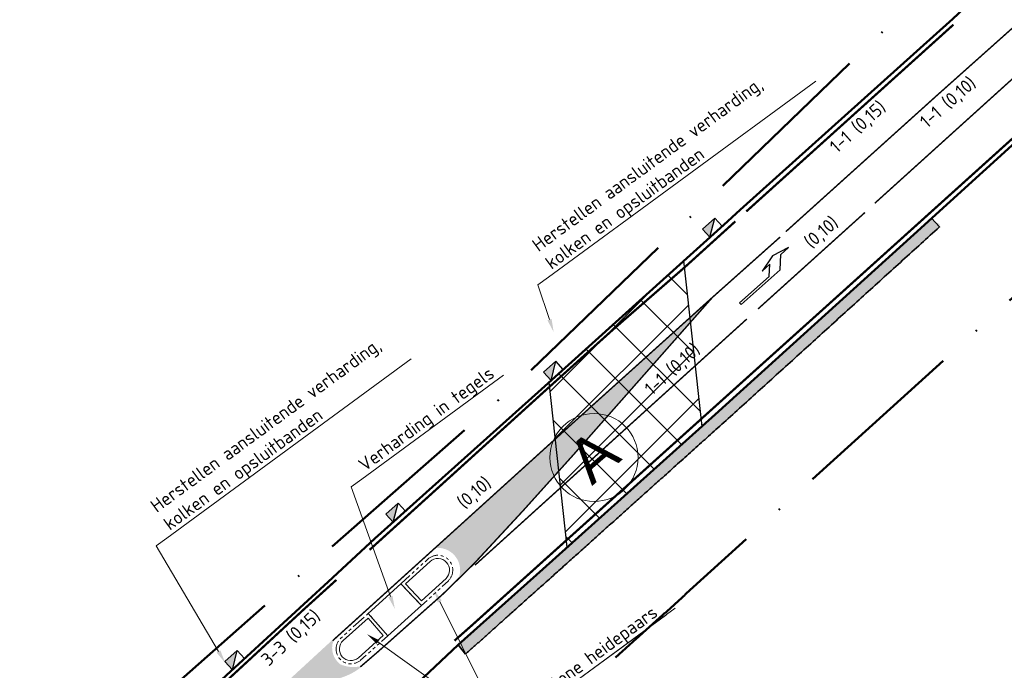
# Model space of a CAD drawing. Header units: metres. Extents: x 125342 to 129425, y 451189 to 457051.
# Tile 15 of 68: x 125604 to 125671, y 451395 to 451440. Entities that reach past the tile are written whole.
import ezdxf
from ezdxf import colors
from ezdxf.entities.mleader import LeaderData, LeaderLine
from ezdxf.math import Vec2, Vec3

# ---------------------------------------------------------------- set-up
doc = ezdxf.new("R2010")
doc.units = ezdxf.units.M
for name, pattern in [('VH-RWSBAND', [24, 10, -2, 2, -2, 2, -2, 2, -2]), ('VW-1-1_STREEP', [2, 1, -1]), ('VW-3-3_STREEP', [6, 3, -3]), ('XX-PROJECTGRENS', [18, 12, -3, 0, -3])]:
    doc.linetypes.add(name, pattern=pattern)
for name, color, linetype, lineweight in [('B-WE-KOLK-HERGEBRUIK', 1, 'Continuous', 25), ('B-WE-VW-MARKERING_DWARS_DRIEHOEK-V', 7, 'Continuous', 18), ('B-WE-VW-MARKERING_LANGS_STREEP_11_010-G', 7, 'VW-1-1_STREEP', 13), ('B-WE-VW-MARKERING_LANGS_STREEP_11_015-G', 7, 'VW-1-1_STREEP', 13), ('B-WE-VW-MARKERING_LANGS_STREEP_33_015-G', 7, 'VW-3-3_STREEP', 13), ('B-WE-VW-MARKERING_LANGS_STREEP_DOORGETROKKEN_010-G', 7, 'Continuous', 13), ('B-WE-VW-MARKERING_PIJL-S', 7, 'Continuous', 25), ('B-XX-OG-WEG-GV', 7, 'Continuous', 18), ('N-WE-KG-GRENS_PROJECT_NIEUW-G', 7, 'XX-PROJECTGRENS', 50), ('N-WE-VH-KANTOPSLUITING_ACHTERKANTBAND-G', 5, 'Continuous', 35), ('N-WE-VH-KANTOPSLUITING_TROTTOIRBAND_RWS-G', 210, 'VH-RWSBAND', 35), ('N-WE-VH-KANTVERHARDING-G', 210, 'Continuous', 50), ('N-WE-VH-VERHARDING_GRASBETONSTEEN-A-1000-80CM', 72, 'Continuous', 18), ('N-WE-VH-VERHARDING_GRASBETONSTEEN-G', 70, 'Continuous', 35), ('N-WE-VH-VERHARDING_TEGEL-O', 252, 'Continuous', 18), ('N-WE-VW-MARKERING-T18', 7, 'Continuous', 18), ('X-XX-AL-T18', 7, 'Continuous', 18), ('X-XX-AL-VERWIJZING-S', 7, 'Continuous', 25)]:
    doc.layers.add(name, color=color, linetype=linetype, lineweight=lineweight)
doc.styles.add('NLCS-ISO-M500-T18', font='NLCS-ISO.ttf', dxfattribs={"height": 0.9})
doc.styles.get("Standard").update_dxf_attribs({"font": 'arial.ttf'})

# ---------------------------------------------------------------- blocks, each defined once
blk = doc.blocks.new('B-SVW-MARKERING_PIJL_LA_5.0')
for p, q in [((3.800000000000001, 0.9749999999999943), (2.6, 0.6749999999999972)), ((2.6, 0.6749999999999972), (3.295908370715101, 0.6749999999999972)), ((2.695908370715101, 0.07499999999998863), (3.295908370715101, 0.6749999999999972)), ((3.549999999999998, -0.07500000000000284), (4.3, 0.6749999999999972)), ((5, 0.6749999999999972), (3.8, 0.9749999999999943)), ((4.3, 0.6749999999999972), (5, 0.6749999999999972)), ((0, 0.07499999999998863), (2.695908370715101, 0.07499999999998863)), ((0, -0.07500000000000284), (0, 0.07499999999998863)), ((0, -0.07500000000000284), (3.549999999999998, -0.07500000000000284))]:
    blk.add_line(p, q)
blk = doc.blocks.new('symbool met letter')
at = {"layer": 'N-WE-VH-VERHARDING_TEGEL-O'}
blk.add_circle((-0.002874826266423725, -0.006289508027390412), 3, dxfattribs=at)
blk.add_attdef('LETTER', (-1.389117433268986, -1.384762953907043), '', height=3)
blk = doc.blocks.new('N-SRI-KOLK_TROTTOIR-SO')
blk.add_hatch(color=256).paths.add_polyline_path([(1.125000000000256, 1.499999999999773), (-1.124999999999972, 1.499999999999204), (-1.124999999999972, 5.684341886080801e-13)])
blk.add_line((-1.124999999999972, 0), (1.124999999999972, 1.499999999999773))
at = {"flags": 128}
blk.add_lwpolyline([(-1.124999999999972, 0), (1.124999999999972, 0), (1.124999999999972, 1.499999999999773), (-1.124999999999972, 1.499999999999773)], close=True, dxfattribs=at)

msp = doc.modelspace()

# ---------------------------------------------------------------- hatches: boundary and pattern name
at = {"layer": 'B-WE-VW-MARKERING_DWARS_DRIEHOEK-V'}
msp.add_hatch(color=256, dxfattribs=at).paths.add_polyline_path([(125633.3526828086, 451401.5198194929, 0.09692638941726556), (125633.4807949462, 451402.0876817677, 0.193826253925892), (125633.0930233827, 451403.1441740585, 0.2000967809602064), (125632.0434964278, 451403.6433995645, 0.04571702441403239), (125631.7686534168, 451403.6327421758), (125632.6, 451404.386), (125641.004, 451412.014), (125650.658, 451420.717), (125641.094, 451409.88), (125637.773, 451406.187), (125634.422, 451402.5660000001)])
h = msp.add_hatch(color=256, dxfattribs=at)
edge = h.paths.add_edge_path()
edge.add_line((125624.779, 451397.3650000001), (125621.251, 451394.116))
edge.add_arc((125620.5217285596, 451411.185925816), 17.08549689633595, 272.4463364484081, 285.1084143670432)
edge.add_arc((125624.0293289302, 451399.0132789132), 4.424521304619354, 282.3412702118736, 307.4699163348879)
edge.add_line((125626.7209634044, 451395.501656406), (125626.6798099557, 451395.579193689))
edge.add_arc((125626.2140392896, 451397.7175021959), 2.188448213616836, 246.1455838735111, 282.2883358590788, ccw=False)
edge.add_arc((125626.1619423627, 451396.8308640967), 1.391659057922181, 160.5489147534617, 233.23568783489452, ccw=False)
edge.add_line((125624.8497106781, 451397.2942893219), (125624.779, 451397.3650000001))
at = {"layer": 'N-WE-VH-VERHARDING_GRASBETONSTEEN-A-1000-80CM'}
h = msp.add_hatch(dxfattribs=at)
h.set_pattern_fill('AVH-GRASBETONSTEEN_01-SO', color=256, scale=0.5, angle=40, pattern_type=2)
h.set_pattern_definition([(130, (0, 0), (-0.766044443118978, -0.6427876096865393), []), (130, (0.1915111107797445, 0.1606969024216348), (-0.766044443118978, -0.6427876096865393), []), (40, (0, 0), (-0.6427876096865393, 0.766044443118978), [-0.2499999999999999, 0.2499999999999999]), (40, (-0.1606969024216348, 0.1915111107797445), (-0.6427876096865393, 0.766044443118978), [-0.2499999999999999, 0.2499999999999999]), (40, (-0.3213938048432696, 0.383022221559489), (-0.6427876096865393, 0.766044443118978), [0.2499999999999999, -0.2499999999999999]), (40, (-0.4820907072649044, 0.5745333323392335), (-0.6427876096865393, 0.766044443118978), [0.2499999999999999, -0.2499999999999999]), (130, (0.383022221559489, 0.3213938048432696), (-0.766044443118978, -0.6427876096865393), [0.25, -0.25]), (130, (0.5745333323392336, 0.4820907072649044), (-0.766044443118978, -0.6427876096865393), [0.25, -0.25])])
edge = h.paths.add_edge_path()
edge.add_spline(control_points=[(125664.352, 451425), (125664.7944401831, 451425.4016761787), (125665.5728878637, 451426.1084019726), (125665.8684865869, 451425.7828674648), (125666.1106856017, 451425.5161405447), (125658.748405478, 451418.8321804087), (125651.3861253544, 451412.1482202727), (125645.5145499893, 451406.875754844), (125639.6429746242, 451401.6032894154), (125636.7867061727, 451399.0430279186), (125633.8417399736, 451396.4031095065), (125633.6020807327, 451396.7204038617), (125633.358, 451397.0439999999), (125636.2335, 451399.6215), (125639.109, 451402.199), (125644.9795, 451407.4705000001), (125650.85, 451412.7420000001), (125657.601, 451418.871), (125664.352, 451425), (125664.7944401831, 451425.4016761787), (125665.5728878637, 451426.1084019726), (125665.8684865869, 451425.7828674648), (125666.1106856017, 451425.5161405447)], knot_values=[0, 0, 0, 0.2981260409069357, 0.2981260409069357, 0.5103241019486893, 0.5103241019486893, 1.510324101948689, 1.510324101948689, 2.510324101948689, 2.510324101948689, 3.510324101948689, 3.510324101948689, 3.80842190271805, 3.80842190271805, 4.80842190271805, 4.80842190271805, 5.80842190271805, 5.80842190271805, 6.808421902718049, 6.808421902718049, 7.106547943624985, 7.106547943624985, 7.318746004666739, 7.318746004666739, 7.318746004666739], weights=[1, 0.9889106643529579, 1, 0.9943767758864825, 1, 1, 1, 1, 1, 1, 1, 0.9889127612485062, 1, 1, 1, 1, 1, 1, 1, 0.9889106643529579, 1, 0.9943767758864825, 1], degree=2, periodic=0)
at = {"layer": 'X-XX-AL-VERWIJZING-S'}
h = msp.add_hatch(dxfattribs=at)
h.set_pattern_fill('ACO-BETON_VOORGESPANNEN-SO', color=5, pattern_type=2)
h.set_pattern_definition([(45, (0, 0), (-1.767766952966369, 1.767766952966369), []), (315, (0, 0), (1.767766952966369, 1.767766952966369), [])])
h.paths.add_polyline_path([(125639.539357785, 451414.9388211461), (125648.6928141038, 451423.1964134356), (125649.9312324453, 451411.9169794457), (125640.7739669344, 451403.6940810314)])

# ---------------------------------------------------------------- linework, layer by layer
at = {"layer": 'B-WE-VW-MARKERING_LANGS_STREEP_11_010-G', "const_width": 0.1, "flags": 128}
for points in [[(125655.651, 451425.193), (125665.889, 451434.431), (125672.928, 451440.716), (125679.973, 451446.867)], [(125672.744, 451437.113), (125661.703, 451427.124)], [(125634.492, 451402.47), (125643.349, 451410.494), (125652.994, 451419.239)]]:
    msp.add_lwpolyline(points, dxfattribs=at)
at = {"layer": 'B-WE-VW-MARKERING_LANGS_STREEP_11_015-G', "const_width": 0.15, "flags": 128}
msp.add_lwpolyline([(125652.9545514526, 451426.5628002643, 1.839049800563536e-05), (125667.0588071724, 451439.2934707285)], format="xyb", dxfattribs=at)
at = {"layer": 'B-WE-VW-MARKERING_LANGS_STREEP_33_015-G', "const_width": 0.15, "flags": 128}
msp.add_lwpolyline([(125633.0954710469, 451397.3241216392), (125634.2368308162, 451398.3311970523), (125658.4628186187, 451420.1515982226, 1.871363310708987e-05), (125672.9109033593, 451433.1926161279), (125676.0065852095, 451436.0036225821), (125687.9690212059, 451446.977048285), (125691.6668578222, 451450.3424612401), (125698.3890036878, 451456.3976977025), (125705.0875850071, 451462.4084387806), (125709.9083607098, 451466.7300964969), (125715.4984479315, 451471.7920807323), (125721.9736440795, 451477.6763463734), (125727.9666404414, 451483.1468242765, -0.001448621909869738), (125739.9724408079, 451493.8441566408, -1.514194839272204e-06), (125749.7767157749, 451502.5141329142, -0.008544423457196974), (125760.9091927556, 451512.105210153, -0.004251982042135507), (125772.4805983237, 451521.5567937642, -0.009124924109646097), (125781.6531624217, 451528.5246475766, -0.005631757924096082), (125794.0007930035, 451537.3280783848, -0.0261910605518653), (125813.7627338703, 451549.549398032, -0.007696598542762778), (125829.073060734, 451557.5807313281, -0.01757286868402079), (125846.9662368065, 451565.8309054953, -0.01317923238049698), (125862.538520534, 451572.0606793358, -0.01970923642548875), (125880.8210999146, 451577.8106619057, -0.01471120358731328), (125897.2664944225, 451581.6132627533, -0.01058445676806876), (125904.9426966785, 451583.0583964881, -0.01340862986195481), (125925.7733931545, 451586.0726729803, -0.05792623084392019), (125968.0058571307, 451586.1337161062, 0.001870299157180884), (126021.2697830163, 451579.4434645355, -0.001997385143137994), (126044.3579020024, 451576.6054089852, -0.0007106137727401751), (126063.3318320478, 451574.2240568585, -0.002155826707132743), (126085.5080375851, 451571.3886476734, -0.001296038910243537), (126103.0219293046, 451569.2423856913, 0.002897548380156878), (126115.6799290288, 451567.6904413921, -1.307311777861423e-05), (126132.5434008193, 451565.573182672, -1.427214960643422e-05), (126147.0931830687, 451563.7509688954, 0.0004672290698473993), (126153.843570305, 451562.8842132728), (126173.7254821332, 451560.4257746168, 0.0002836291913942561), (126221.9128975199, 451554.5200782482, -0.0001807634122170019), (126233.7333163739, 451553.0703016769, 0.00483799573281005), (126264.5171752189, 451549.4042383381, 0.076018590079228), (126326.5079380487, 451552.6144668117, -0.001744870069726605), (126364.2226565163, 451559.4436846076, -0.01219317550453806), (126386.5606748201, 451562.7953539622, -0.0085092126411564), (126399.1785245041, 451564.3088634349, -0.001219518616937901), (126410.0692709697, 451565.3095350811, -0.005681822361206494), (126422.9836073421, 451566.078348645, -0.0155675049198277), (126455.1534871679, 451566.6471713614, -0.001865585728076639), (126468.6975260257, 451566.5613514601, 0.001643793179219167), (126486.5463433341, 451566.301271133, -0.002497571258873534), (126503.8727666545, 451565.9967282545, 0.003435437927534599), (126524.2652416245, 451565.441945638, -0.01516324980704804), (126551.6459846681, 451563.857005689, -0.002756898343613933), (126565.2559904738, 451562.48788384, -0.005680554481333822), (126573.4267189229, 451561.537467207, 0.001411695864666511), (126594.9128854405, 451558.8292123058, -0.009190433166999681), (126610.1194172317, 451556.8642570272, 0.007855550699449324), (126637.1040569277, 451553.4187321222, 0.0014963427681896), (126638.7214630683, 451553.1977688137, 0.0014963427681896)], format="xyb", dxfattribs=at)
for points in [[(125627.3171578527, 451403.5118600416), (125630.6525004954, 451406.5347777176), (125634.8529282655, 451410.3473517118), (125639.0622278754, 451414.1679547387), (125643.8892278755, 451418.5194547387), (125648.7847276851, 451422.7803808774), (125652.2138753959, 451425.8909379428)], [(125617.0136712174, 451394.0621364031), (125618.8574044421, 451395.7678465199), (125622.8668558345, 451399.4784223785), (125625.0639191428, 451401.469684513)]]:
    msp.add_lwpolyline(points, dxfattribs=at)
at = {"layer": 'B-WE-VW-MARKERING_LANGS_STREEP_DOORGETROKKEN_010-G', "const_width": 0.1, "flags": 128}
for points in [[(125661.039, 451426.501), (125653.761, 451419.929)], [(125650.658, 451420.717), (125655.267, 451424.829)], [(125650.658, 451420.717), (125641.004, 451412.014), (125632.6, 451404.386), (125624.807, 451397.325)], [(125626.688, 451395.538), (125627.86, 451396.547), (125632.296, 451400.486), (125634.422, 451402.5660000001), (125637.773, 451406.187), (125641.094, 451409.88), (125650.658, 451420.717)]]:
    msp.add_lwpolyline(points, dxfattribs=at)
at = {"layer": 'B-XX-OG-WEG-GV'}
msp.add_lwpolyline([(125628.554, 451397.649), (125630.851, 451399.719), (125629.445, 451401.207), (125627.233, 451399.183)], close=True, dxfattribs=at)
at = {"layer": 'N-WE-VH-KANTOPSLUITING_ACHTERKANTBAND-G', "lineweight": 18}
for points in [[(125632.527, 451401.572), (125630.862, 451400.033), (125629.763, 451401.195), (125631.435, 451402.717)], [(125625.521, 451397.338), (125627.213, 451398.864), (125628.242, 451397.669), (125626.56, 451396.159)]]:
    msp.add_lwpolyline(points, dxfattribs=at)
at = {"layer": 'N-WE-VH-KANTOPSLUITING_ACHTERKANTBAND-G', "lineweight": 18, "extrusion": (0, 0, -1)}
for centre, radius, start, end in [((-125631.9657413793, 451402.1327643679), 0.7893146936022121, 47.74682471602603, 92.99629879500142), ((-125631.969640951, 451402.134520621), 0.7873661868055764, 92.71959839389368, 138.1341499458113), ((-125631.9716164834, 451402.1291307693), 0.7866673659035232, 181.53921414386, 225.0899854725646), ((-125631.9675968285, 451402.1317184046), 0.7907589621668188, 138.0817918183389, 181.7188149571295), ((-125626.0440332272, 451396.7579916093), 0.7810079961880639, 2.862898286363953, 47.9568583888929), ((-125626.0501973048, 451396.7564725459), 0.7872411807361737, 318.1266639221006, 2.950911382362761), ((-125626.0487572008, 451396.7566441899), 0.7862841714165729, 273.7012025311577, 318.0473051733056), ((-125626.0495781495, 451396.7549924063), 0.7846893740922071, 229.4224765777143, 273.7688065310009)]:
    msp.add_arc(centre, radius, start, end, dxfattribs=at)
at = {"layer": 'N-WE-VH-KANTOPSLUITING_TROTTOIRBAND_RWS-G', "lineweight": 5, "ltscale": 0.1, "flags": 128}
for points in [[(125632.682, 451401.411, 0.1921847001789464), (125632.981, 451402.102, 0.1941476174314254), (125632.722, 451402.809, 0.2004637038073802), (125632.019, 451403.144, 0.2012777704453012), (125631.285, 451402.882), (125629.445, 451401.207), (125630.851, 451399.719)], [(125628.554, 451397.649), (125627.233, 451399.183), (125625.371, 451397.504, 0.1985924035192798), (125625.041, 451396.808, 0.1967006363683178), (125625.298, 451396.082, 0.1970610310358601), (125625.984, 451395.749, 0.1961834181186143), (125626.707, 451395.991)]]:
    msp.add_lwpolyline(points, format="xyb", close=True, dxfattribs=at)
at = {"layer": 'N-WE-VH-KANTVERHARDING-G', "flags": 128}
for points in [[(125600.963, 451369.247), (125610.522, 451377.134), (125618.98, 451384.254), (125623.567, 451388.292), (125627.373, 451391.643), (125630.982, 451394.829), (125633.358, 451397.0439999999), (125639.109, 451402.199), (125650.85, 451412.742), (125664.352, 451425), (125676.216, 451435.773), (125686.359, 451444.901), (125693.464, 451451.364), (125700.158, 451457.423), (125706.178, 451462.873), (125719.784, 451475.039), (125727.864, 451482.465), (125735.348, 451489.065)], [(125681.977, 451452.929), (125682.027, 451452.821), (125677.081, 451448.675), (125674.769, 451446.713), (125668.109, 451440.7), (125667.021, 451439.679), (125652.535, 451426.681), (125651.427, 451425.663), (125638.788, 451414.261), (125627.686, 451404.276), (125624.511, 451401.345), (125617.578, 451394.977), (125605.014, 451383.206), (125602.74, 451381.076)]]:
    msp.add_lwpolyline(points, dxfattribs=at)
at = {"layer": 'N-WE-VH-VERHARDING_GRASBETONSTEEN-G'}
for points in [[(125665.9464415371, 451425.3670290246), (125665.9464415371, 451425.3670290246), (125666.1106856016, 451425.5161405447), (125665.5727811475, 451426.1085194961)], [(125633.3579999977, 451397.0439999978), (125633.8417399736, 451396.4031095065)]]:
    msp.add_lwpolyline(points, dxfattribs=at)
msp.add_rational_spline([(125633.3590670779, 451397.0425862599), (125633.358533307, 451397.0432929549), (125633.358, 451397.0439999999), (125636.2335, 451399.6215), (125639.109, 451402.199), (125644.9795, 451407.4705000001), (125650.85, 451412.7420000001), (125657.6009999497, 451418.8709999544), (125665.5728878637, 451426.1084019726)], [0.9999511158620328, 0.9999755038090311, 1, 1, 1, 1, 1, 1, 1], degree=2, knots=[3.807763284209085, 3.807763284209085, 3.807763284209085, 3.80842190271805, 3.80842190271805, 4.80842190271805, 4.80842190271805, 5.80842190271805, 5.80842190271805, 6.808421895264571, 6.808421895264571, 6.808421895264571], dxfattribs=at)
msp.add_open_spline([(125665.9464415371, 451425.3670290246), (125658.6662834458, 451418.7576246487), (125651.3861253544, 451412.1482202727), (125645.5145499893, 451406.875754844), (125639.6429746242, 451401.6032894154), (125636.7867061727, 451399.0430279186), (125633.8417399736, 451396.4031095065)], degree=2, knots=[0.5214785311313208, 0.5214785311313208, 0.5214785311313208, 1.510324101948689, 1.510324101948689, 2.510324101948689, 2.510324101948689, 3.510324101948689, 3.510324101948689, 3.510324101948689], dxfattribs=at)
at = {"layer": 'X-XX-AL-VERWIJZING-S', "color": 5, "flags": 128}
msp.add_lwpolyline([(125639.539357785, 451414.9388211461), (125648.6928141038, 451423.1964134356), (125649.9312324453, 451411.9169794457), (125640.7739669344, 451403.6940810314)], close=True, dxfattribs=at)

# ---------------------------------------------------------------- block references
at = {"layer": 'B-WE-KOLK-HERGEBRUIK', "xscale": 0.4999999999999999, "yscale": 0.4999999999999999, "zscale": 0.4999999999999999, "rotation": 42.05451389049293}
msp.add_blockref('N-SRI-KOLK_TROTTOIR-SO', (125640.0848706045, 451415.4309437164), dxfattribs=at)
at = {"layer": 'B-WE-VW-MARKERING_PIJL-S', "rotation": 41.73830582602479}
msp.add_blockref('B-SVW-MARKERING_PIJL_LA_5.0', (125652.555, 451420.275), dxfattribs=at)
at = {"layer": 'N-WE-VH-VERHARDING_TEGEL-O', "color": 7, "rotation": 41.01181140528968}
msp.add_blockref('symbool met letter', (125642.5949214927, 451409.810842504), dxfattribs=at).add_auto_attribs({'LETTER': 'A'})

# ---------------------------------------------------------------- texts
at = {"layer": 'N-WE-VW-MARKERING-T18', "style": 'NLCS-ISO-M500-T18'}
for s, rotation, p in [('1-1 (0,10)', 41.11750272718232, (125665.2642423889, 451432.1867122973)), ('1-1 (0,15)', 41.86296423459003, (125659.1395187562, 451430.4871933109)), ('(0,10)', 40.87622213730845, (125657.3886590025, 451423.9925174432)), ('1-1 (0,10)', 41.9364979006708, (125646.5366033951, 451413.9896987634)), ('(0,10)', 40.87622213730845, (125633.7724681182, 451406.2514731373)), ('3-3 (0,15)', 42.75494851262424, (125620.4508215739, 451395.5360510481))]:
    msp.add_text(s, height=0.9, rotation=rotation, dxfattribs=at).set_placement(p)

# ---------------------------------------------------------------- next in the draw order: leaders
at = {"layer": 'X-XX-AL-T18'}
ml = msp.add_multileader_mtext('Standard', dxfattribs=at)
ml.set_content('Herstellen aansluitende verharding, kolken en opsluitbanden', color=7, style='NLCS-ISO-M500-T18')
ml.set_leader_properties(color=256, lineweight=-1)
ml.build(insert=Vec2(0, 0))
ml.multileader.update_dxf_attribs({"text_left_attachment_type": 5, "text_right_attachment_type": 5, "dogleg_length": 0.9, "arrow_head_size": 0.8999999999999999})
ctx = ml.context
ctx.base_point, ctx.char_height, ctx.arrow_head_size, ctx.landing_gap_size, ctx.plane_origin, ctx.plane_x_axis, ctx.plane_y_axis = Vec3(125639.4979855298, 451422.0899220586), 0.9, 0.8999999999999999, 0.45, Vec3(125572.6401883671, 451396.5636913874), Vec3(0.8062829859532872, 0.5915300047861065), Vec3(-0.5915300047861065, 0.8062829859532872)
ctx.left_attachment, ctx.right_attachment = 5, 5
notes = []
notes.append((ctx, [(0, (1, 1, 0), (125638.7723308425, 451421.5575450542), (0.8062829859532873, 0.5915300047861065), 0.9000000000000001, [(0, [(125639.8503638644, 451418.3472740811)], 0, [])])]))
ctx.mtext.insert, ctx.mtext.text_direction, ctx.mtext.rotation, ctx.mtext.width, ctx.mtext.defined_height, ctx.mtext.flow_direction = Vec3(125638.2814277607, 451424.5088861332), Vec3(0.8062829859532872, 0.5915300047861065), 0.632955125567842, 21.8880736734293, 6.269717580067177, 5
ctx.mtext.has_bg_fill, ctx.mtext.bg_color, ctx.mtext.bg_scale_factor, ctx.mtext.bg_transparency, ctx.mtext.use_window_bg_color = 1, -1027028792, 1.5, 0, 1
ml = msp.add_multileader_mtext('Standard', dxfattribs=at)
ml.set_content('Voegstone heidepaars', color=7, style='NLCS-ISO-M500-T18')
ml.set_leader_properties(color=256, lineweight=-1)
ml.build(insert=Vec2(0, 0))
ml.multileader.update_dxf_attribs({"text_left_attachment_type": 5, "text_right_attachment_type": 5, "dogleg_length": 0.9, "arrow_head_size": 0.8999999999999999})
ctx = ml.context
ctx.base_point, ctx.char_height, ctx.arrow_head_size, ctx.landing_gap_size, ctx.plane_origin, ctx.plane_x_axis, ctx.plane_y_axis = Vec3(125637.2767002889, 451391.5851172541), 0.9, 0.8999999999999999, 0.45, Vec3(125590.4000770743, 451392.4014435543), Vec3(0.8062829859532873, 0.5915300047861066), Vec3(-0.5915300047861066, 0.8062829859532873)
ctx.left_attachment, ctx.right_attachment = 5, 5
notes.append((ctx, [(0, (1, 1, 0), (125636.5510456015, 451391.0527402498), (0.8062829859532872, 0.5915300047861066), 0.9000000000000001, [(0, [(125627.1592321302, 451397.7619666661)], 0, [])])]))
ctx.mtext.insert, ctx.mtext.text_direction, ctx.mtext.rotation, ctx.mtext.flow_direction = Vec3(125636.947437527, 451392.7946568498), Vec3(0.8062829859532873, 0.5915300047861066), 0.632955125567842, 5
ctx.mtext.has_bg_fill, ctx.mtext.bg_color, ctx.mtext.bg_scale_factor, ctx.mtext.bg_transparency, ctx.mtext.use_window_bg_color = 1, -1027028792, 1.5, 0, 1
for ctx, leaders in notes:
    for number, flags, end, landing, length, lines in leaders:
        leader = LeaderData()
        leader.index, (leader.has_last_leader_line, leader.has_dogleg_vector, leader.attachment_direction) = number, flags
        leader.last_leader_point, leader.dogleg_vector, leader.dogleg_length = Vec3(end), Vec3(landing), length
        for number, points, colour, breaks in lines:
            line = LeaderLine()
            line.index, line.vertices, line.color, line.breaks = number, Vec3.list(points), colors.encode_raw_color(colour), breaks
            leader.lines.append(line)
        ctx.leaders.append(leader)

# ---------------------------------------------------------------- next in the draw order: block references
at = {"layer": 'B-WE-KOLK-HERGEBRUIK', "xscale": 0.4999999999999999, "yscale": 0.4999999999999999, "zscale": 0.4999999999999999, "rotation": 42.05451388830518}
msp.add_blockref('N-SRI-KOLK_TROTTOIR-SO', (125650.8962703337, 451425.1842137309), dxfattribs=at)

# ---------------------------------------------------------------- next in the draw order: leaders
at = {"layer": 'X-XX-AL-T18'}
ml = msp.add_multileader_mtext('Standard', dxfattribs=at)
ml.set_content('Herstellen aansluitende verharding, kolken en opsluitbanden', color=7, style='NLCS-ISO-M500-T18')
ml.set_leader_properties(color=256, lineweight=-1)
ml.build(insert=Vec2(0, 0))
ml.multileader.update_dxf_attribs({"text_left_attachment_type": 5, "text_right_attachment_type": 5, "dogleg_length": 0.9, "arrow_head_size": 0.8999999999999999})
ctx = ml.context
ctx.base_point, ctx.char_height, ctx.arrow_head_size, ctx.landing_gap_size, ctx.plane_origin, ctx.plane_x_axis, ctx.plane_y_axis = Vec3(125613.5191759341, 451404.3163679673), 0.9, 0.8999999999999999, 0.45, Vec3(125569.3112769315, 451393.8919776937), Vec3(0.8062829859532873, 0.5915300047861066), Vec3(-0.5915300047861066, 0.8062829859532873)
ctx.left_attachment, ctx.right_attachment = 5, 5
notes = []
notes.append((ctx, [(0, (1, 1, 0), (125612.7935212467, 451403.783990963), (0.8062829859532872, 0.5915300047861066), 0.9000000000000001, [(0, [(125617.494878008, 451395.8118312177)], 0, [])])]))
ctx.mtext.insert, ctx.mtext.text_direction, ctx.mtext.rotation, ctx.mtext.width, ctx.mtext.defined_height, ctx.mtext.flow_direction = Vec3(125612.302618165, 451406.735332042), Vec3(0.8062829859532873, 0.5915300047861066), 0.632955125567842, 19.97787037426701, 5.10371779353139, 5
ctx.mtext.has_bg_fill, ctx.mtext.bg_color, ctx.mtext.bg_scale_factor, ctx.mtext.bg_transparency, ctx.mtext.use_window_bg_color = 1, -1027028792, 1.5, 0, 1
for ctx, leaders in notes:
    for number, flags, end, landing, length, lines in leaders:
        leader = LeaderData()
        leader.index, (leader.has_last_leader_line, leader.has_dogleg_vector, leader.attachment_direction) = number, flags
        leader.last_leader_point, leader.dogleg_vector, leader.dogleg_length = Vec3(end), Vec3(landing), length
        for number, points, colour, breaks in lines:
            line = LeaderLine()
            line.index, line.vertices, line.color, line.breaks = number, Vec3.list(points), colors.encode_raw_color(colour), breaks
            leader.lines.append(line)
        ctx.leaders.append(leader)

# ---------------------------------------------------------------- next in the draw order: block references
at = {"layer": 'B-WE-KOLK-HERGEBRUIK', "xscale": 0.4999999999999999, "yscale": 0.4999999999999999, "zscale": 0.4999999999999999, "rotation": 42.56765161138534}
msp.add_blockref('N-SRI-KOLK_TROTTOIR-SO', (125618.3992571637, 451395.731329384), dxfattribs=at)

# ---------------------------------------------------------------- next in the draw order: leaders
at = {"layer": 'X-XX-AL-T18'}
ml = msp.add_multileader_mtext('Standard', dxfattribs=at)
ml.set_content('Verharding in tegels', color=7, style='NLCS-ISO-M500-T18')
ml.set_leader_properties(color=256, lineweight=-1)
ml.build(insert=Vec2(0, 0))
ml.multileader.update_dxf_attribs({"text_left_attachment_type": 5, "text_right_attachment_type": 5, "dogleg_length": 0.9, "arrow_head_size": 0.8999999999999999})
ctx = ml.context
ctx.base_point, ctx.char_height, ctx.arrow_head_size, ctx.landing_gap_size, ctx.plane_origin, ctx.plane_x_axis, ctx.plane_y_axis = Vec3(125626.7843313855, 451408.3314809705), 0.9, 0.8999999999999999, 0.45, Vec3(125584.170608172, 451407.2275688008), Vec3(0.8062829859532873, 0.5915300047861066), Vec3(-0.5915300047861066, 0.8062829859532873)
ctx.left_attachment, ctx.right_attachment = 5, 5
notes = []
notes.append((ctx, [(0, (1, 1, 0), (125626.0586766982, 451407.7991039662), (0.8062829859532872, 0.5915300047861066), 0.9000000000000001, [(0, [(125629.0410084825, 451399.4900927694)], 0, [])])]))
ctx.mtext.insert, ctx.mtext.text_direction, ctx.mtext.rotation, ctx.mtext.flow_direction = Vec3(125626.4550686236, 451409.5410205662), Vec3(0.8062829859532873, 0.5915300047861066), 0.632955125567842, 5
ctx.mtext.has_bg_fill, ctx.mtext.bg_color, ctx.mtext.bg_scale_factor, ctx.mtext.bg_transparency, ctx.mtext.use_window_bg_color = 1, -1027028792, 1.5, 0, 1
for ctx, leaders in notes:
    for number, flags, end, landing, length, lines in leaders:
        leader = LeaderData()
        leader.index, (leader.has_last_leader_line, leader.has_dogleg_vector, leader.attachment_direction) = number, flags
        leader.last_leader_point, leader.dogleg_vector, leader.dogleg_length = Vec3(end), Vec3(landing), length
        for number, points, colour, breaks in lines:
            line = LeaderLine()
            line.index, line.vertices, line.color, line.breaks = number, Vec3.list(points), colors.encode_raw_color(colour), breaks
            leader.lines.append(line)
        ctx.leaders.append(leader)

# ---------------------------------------------------------------- next in the draw order: block references
at = {"layer": 'B-WE-KOLK-HERGEBRUIK', "xscale": 0.4999999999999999, "yscale": 0.4999999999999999, "zscale": 0.4999999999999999, "rotation": 41.96781775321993}
msp.add_blockref('N-SRI-KOLK_TROTTOIR-SO', (125629.3482164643, 451405.7709767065), dxfattribs=at)

# ---------------------------------------------------------------- next in the draw order: leaders
at = {"layer": 'X-XX-AL-T18'}
ml = msp.add_multileader_mtext('Standard', dxfattribs=at)
ml.set_content(' ', color=7, style='NLCS-ISO-M500-T18')
ml.set_leader_properties(color=256, lineweight=-1)
ml.build(insert=Vec2(0, 0))
ml.multileader.update_dxf_attribs({"text_left_attachment_type": 5, "text_right_attachment_type": 5, "dogleg_length": 0.9, "arrow_head_size": 0.8999999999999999})
ctx = ml.context
ctx.base_point, ctx.char_height, ctx.arrow_head_size, ctx.landing_gap_size, ctx.plane_origin, ctx.plane_x_axis, ctx.plane_y_axis = Vec3(125647.5236782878, 451399.1028189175), 0.9, 0.8999999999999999, 0.45, Vec3(125590.4000770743, 451392.4014435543), Vec3(0.8062829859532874, 0.5915300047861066), Vec3(-0.5915300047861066, 0.8062829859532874)
ctx.left_attachment, ctx.right_attachment = 5, 5
notes = []
notes.append((ctx, [(0, (1, 1, 0), (125636.5510456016, 451391.0527402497), (0.8062829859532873, 0.5915300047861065), 13.60891011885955, [(0, [(125631.6945, 451400.8025)], 0, [])])]))
ctx.mtext.insert, ctx.mtext.text_direction, ctx.mtext.rotation, ctx.mtext.flow_direction = Vec3(125647.3541286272, 451400.094662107), Vec3(0.8062829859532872, 0.5915300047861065), 0.632955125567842, 5
ctx.mtext.has_bg_fill, ctx.mtext.bg_color, ctx.mtext.bg_scale_factor, ctx.mtext.bg_transparency, ctx.mtext.use_window_bg_color = 1, -1027028792, 1.5, 0, 1
for ctx, leaders in notes:
    for number, flags, end, landing, length, lines in leaders:
        leader = LeaderData()
        leader.index, (leader.has_last_leader_line, leader.has_dogleg_vector, leader.attachment_direction) = number, flags
        leader.last_leader_point, leader.dogleg_vector, leader.dogleg_length = Vec3(end), Vec3(landing), length
        for number, points, colour, breaks in lines:
            line = LeaderLine()
            line.index, line.vertices, line.color, line.breaks = number, Vec3.list(points), colors.encode_raw_color(colour), breaks
            leader.lines.append(line)
        ctx.leaders.append(leader)

# ---------------------------------------------------------------- next in the draw order: linework, layer by layer
at = {"layer": 'N-WE-KG-GRENS_PROJECT_NIEUW-G', "flags": 128}
msp.add_lwpolyline([(129300.8875286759, 452079.9253960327), (129283.995, 452089.514), (129278.327, 452084.13), (129270.394, 452078.618), (129261.786, 452073.43), (129251.682, 452069.279), (129241.757, 452065.997), (129236.3843849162, 452064.8097128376), (129223.5548357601, 452063.692303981), (129215.5065248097, 452063.0348856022), (129204.2644392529, 452064.5405040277), (129193.4545771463, 452065.9882360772), (129189.7247774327, 452066.4877568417), (129128.4975729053, 452077.6398933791), (129099.335, 452078.944), (129071.5627529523, 452076.5468653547), (128999.8263664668, 452072.1970337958), (128975.0275457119, 452071.1480566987), (128957.1026812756, 452070.3898443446), (128929.970778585, 452069.2421791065), (128904.305092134, 452066.7161041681), (128903.9157044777, 452070.6724006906), (128869.5822884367, 452068.1040678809), (128868.5792328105, 452063.2461948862), (128847.0418001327, 452060.2117995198), (128813.374189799, 452055.7660657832), (128787.6426230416, 452051.2825484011), (128753.1277772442, 452045.2686156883), (128723.6430488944, 452038.0726624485), (128700.7260128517, 452030.7472563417), (128678.4743211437, 452022.320405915), (128650.0016509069, 452010.5226722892), (128624.6487383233, 451998.0749169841), (128606.9920269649, 451989.4058371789), (128592.9682973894, 451982.5204762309), (128591.8198382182, 451985.0256724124), (128554.0260455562, 451968.2121587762), (128547.0702932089, 451965.1853423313), (128548.1007612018, 451962.8172832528), (128516.6584216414, 451945.5148252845), (128489.4287081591, 451933.0861133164), (128461.6697938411, 451923.5640024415), (128434.4580743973, 451913.8343322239), (128383.1552930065, 451904.4788493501), (128348.8438078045, 451901.1223951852), (128299.1895398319, 451899.9831324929), (128237.6886513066, 451900.9924918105), (128204.7593614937, 451901.5329309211), (128099.4001576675, 451903.2620977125), (128058.7357873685, 451903.9294858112), (128010.20759515, 451904.7259358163), (127955.6725795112, 451905.6209704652), (127901.3254299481, 451906.5129218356), (127901.4644408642, 451914.9829430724), (127870.6982523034, 451915.4878811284), (127870.6226486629, 451910.8813044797), (127844.0150085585, 451909.8645810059), (127816.0526787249, 451911.4389399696), (127797.7675487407, 451912.1854177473), (127780.9965, 451913.2815), (127756.714, 451904.453), (127736.3122937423, 451899.2232796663), (127714.5607166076, 451891.7865283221), (127704.8158274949, 451887.6559248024), (127690.2188955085, 451880.2880924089), (127665.6348448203, 451864.6389993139), (127643.4066461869, 451846.4757148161), (127620.254964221, 451826.8959226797), (127605.3324962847, 451813.5304108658), (127583.3636461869, 451796.2547148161), (127558.3846461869, 451778.8877148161), (127544.6666461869, 451769.3777148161), (127537.5436461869, 451764.6947148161), (127535.8326461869, 451763.5247148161), (127528.3796461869, 451759.2877148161), (127514.4876461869, 451751.9517148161), (127506.0856461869, 451747.6047148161), (127500.2376461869, 451745.2877148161), (127451.3796461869, 451723.7247148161), (127445.6136461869, 451720.7077148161), (127440.8576461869, 451718.9527148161), (127431.2456461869, 451715.5677148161), (127421.0596461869, 451712.1007148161), (127402.3156461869, 451705.4897148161), (127400.1036461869, 451704.7097148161), (127396.9546461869, 451703.5997148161), (127375.9836461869, 451696.5597148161), (127350.9066461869, 451687.8467148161), (127344.9276461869, 451685.8207148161), (127334.6436461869, 451682.3357148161), (127331.2786461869, 451681.3717148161), (127322.1086461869, 451678.7177148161), (127308.2016461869, 451674.9087148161), (127295.3366461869, 451671.7617148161), (127284.2476461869, 451668.5357148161), (127283.6246461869, 451668.3777148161), (127215.9591160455, 451654.2070142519), (127193.3736461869, 451648.2757148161), (127179.1746461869, 451643.7377148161), (127170.1426461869, 451639.9087148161), (127144.4246461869, 451625.9107148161), (127142.4366461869, 451624.8627148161), (127133.6066461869, 451620.8607148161), (127128.7806461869, 451618.7057148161), (127121.4616461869, 451615.9217148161), (127118.0496461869, 451614.7827148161), (127113.5666461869, 451613.2307148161), (127106.9366461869, 451611.5047148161), (127103.0594763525, 451610.0651157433), (127082.4804385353, 451606.8846244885), (127064.8625205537, 451603.4856363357), (127048.5896633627, 451600.3803133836), (127040.2988477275, 451598.941106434), (127011.9962531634, 451593.611250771), (127000.5024741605, 451591.5726950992), (126980.3821532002, 451588.2066734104), (126934.997760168, 451583.806429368), (126923.6360001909, 451582.4021630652), (126916.1791932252, 451581.6687314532), (126909.2788856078, 451580.940495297), (126901.1373360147, 451580.0707536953), (126889.2385751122, 451578.6935256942), (126884.5419534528, 451578.2042081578), (126876.3400479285, 451577.4734947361), (126867.1637089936, 451576.5750835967), (126859.0270348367, 451575.7876165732), (126850.4248778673, 451574.9049505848), (126789.6485201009, 451569.3183421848), (126769.053875, 451567.67), (126760.4451601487, 451567.9251844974), (126747.162, 451569.001), (126735.9547892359, 451567.6851540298), (126718.893161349, 451565.9577676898), (126694.2762347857, 451563.465453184), (126688.5767469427, 451562.8884146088), (126688.83, 451560.387), (126664.678, 451559.795), (126628.3884170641, 451563.478227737), (126629.0939029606, 451569.1402724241), (126618.0409029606, 451570.5322724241), (126599.5079029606, 451572.6962724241), (126597.158379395, 451567.5534467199), (126553.1461052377, 451572.8174077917), (126527.51125, 451574.453), (126502.0124167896, 451574.9391979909), (126458.6955739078, 451576.071781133), (126419.7738715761, 451575.2181800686), (126375.8194912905, 451571.6306740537), (126341.9380997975, 451564.8213565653), (126317.0042159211, 451560.3610012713), (126299.9642136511, 451558.1967642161), (126279.5895333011, 451557.6852529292), (126266.6729401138, 451558.6184306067), (126237.7846500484, 451561.8655771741), (126210.6158769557, 451565.3723321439), (126182.1407341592, 451569.1542048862), (126167.0493217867, 451571.2814966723), (126142.661, 451574.814), (126143.5875, 451582.4565), (126098.9031360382, 451586.8024370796), (126098.1065286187, 451580.613407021), (126042.456762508, 451586.2629729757), (126019.1116602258, 451592.5807004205), (126008.693, 451594.543), (126007.8771152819, 451596.4296336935), (125988.3225433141, 451598.9658148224), (125940.8933328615, 451602.9576355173), (125940.1427044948, 451597.2935800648), (125904.2241624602, 451592.554215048), (125883.3478676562, 451589.2340544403), (125867.7596029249, 451584.1565748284), (125840.5725360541, 451573.9040426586), (125815.6124458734, 451562.4969618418), (125792.5984083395, 451547.6075104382), (125769.3945983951, 451532.5952814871), (125724.3518728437, 451494.2535646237), (125705.1257897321, 451477.8941485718), (125677.6504736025, 451453.6751389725), (125637.404, 451414.8643286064), (125603.6019363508, 451385.0921074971), (125589.326014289, 451373.5882823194), (125575.3272843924, 451362.9579712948), (125559.5158561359, 451353.3875174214), (125546.6961533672, 451346.5534375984), (125524.566, 451334.165), (125505.5153265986, 451323.6152444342), (125480.5074664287, 451312.4625337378), (125459.4907412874, 451302.0182471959), (125419.0251367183, 451281.7339425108), (125397.8539998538, 451270.607211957), (125379.9680369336, 451260.5764361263), (125387.132, 451251.911), (125397.843065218, 451241.2381361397), (125406.22, 451247.537), (125422.044, 451258.841), (125433.646, 451266.945), (125447.293, 451274.062), (125455.671, 451278.211), (125469.618, 451285.401), (125492.119, 451296.913), (125497.059, 451299.283), (125499.409, 451300.481), (125505.688, 451303.681), (125521.893, 451311.957), (125529.216, 451315.512), (125530.093, 451315.953), (125540.102, 451320.995), (125550.362, 451326.383), (125553.218, 451328.024), (125559.848, 451331.725), (125566.273, 451335.586), (125568.481, 451336.772), (125575.661, 451341.479), (125585.505, 451348.194), (125591.157, 451352.36), (125596.349, 451356.113), (125601.205, 451359.623), (125616.987, 451372.353), (125621.336, 451376.001), (125632.021, 451385.237), (125655.056, 451406.147), (125668.787, 451418.589), (125674.144, 451423.457), (125681.79, 451430.61), (125688.026, 451436.198), (125694.465, 451442.084), (125697.029, 451444.368), (125706.888, 451453.384), (125715.59, 451461.506), (125729.569, 451473.671), (125734.222, 451477.993), (125745.059, 451487.552), (125759.466, 451499.952), (125767.881, 451507.688), (125777.82, 451515.85), (125783.489, 451520.433), (125790.532, 451525.392), (125798.181, 451530.726), (125798.325, 451530.827), (125805.894, 451535.261), (125805.8989158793, 451535.2527058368), (125805.894, 451535.261), (125813.792862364, 451539.7164235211), (125816.086, 451541.149), (125821.007, 451543.755), (125828.977, 451547.465), (125833.624, 451549.646), (125841.494, 451553.256), (125851.862, 451557.868), (125863.23, 451562.182), (125870.826, 451565.016), (125885.394, 451569.409), (125889.467, 451570.614), (125895.915, 451572.146), (125908.835, 451574.987), (125913.908, 451575.793), (125913.9082408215, 451575.7914002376), (125913.908, 451575.793), (125923.48, 451577.079), (125928.829, 451577.885), (125937.027, 451578.444), (125948.775, 451579.308), (125956.174, 451579.291), (125968.672, 451579.181), (125980.073, 451577.868), (125988.37, 451576.862), (125990.698, 451576.58), (125999.5440580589, 451575.4338063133), (126001.454, 451575.177), (126006.2476897, 451574.4799253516), (126012.908, 451573.508), (126047.193, 451569.701), (126049.868, 451569.403), (126066.623, 451567.312), (126093.743801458, 451562.1545350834), (126191.5114125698, 451547.8010100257), (126240.9363245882, 451544.9737542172), (126251.0935, 451543.8055), (126272.7330048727, 451541.9483287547), (126292.239, 451540.907), (126311.9232444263, 451543.2236220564), (126337.52, 451547.637), (126360.272, 451552.103), (126375.299, 451554.538), (126378.023, 451554.891), (126382.275, 451555.443), (126382.925, 451555.418), (126395.227, 451557.101), (126401.975, 451557.737), (126406.343, 451558.149), (126409.654, 451558.461), (126415.08, 451558.939), (126435.009, 451560.077), (126454.763, 451560.213), (126475.117, 451560.1), (126490.796, 451559.735), (126493.972, 451559.786), (126512.701, 451559.622), (126516.5685156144, 451559.3627402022), (126528.63, 451558.681), (126541.308, 451558.264), (126547.86, 451557.942), (126560.613, 451556.399), (126578.244, 451554.308), (126583.045, 451553.686), (126587.696, 451553.038), (126602.951, 451551.297), (126610.0649587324, 451550.3300431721), (126617.18, 451549.579), (126632.46, 451547.762), (126641.312, 451546.817), (126650.915, 451545.647), (126655.597, 451545.355), (126664.393, 451544.805), (126668.119, 451544.457), (126676.596, 451544.612), (126689.224, 451544.87), (126693.449, 451545.422), (126712.953, 451546.86), (126730.456, 451548.571), (126740.682, 451549.427), (126744.248, 451549.78), (126746.2563934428, 451549.9151471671), (126763.238, 451548.691), (126774.74, 451549.348), (126778.7159761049, 451549.606881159), (126780.941, 451549.752), (126789.567, 451551.332), (126815.394, 451556.05), (126825.771, 451557.007), (126846.9, 451558.695), (126866.953, 451560.333), (126896.633, 451562.727), (126901.234, 451563.03), (126907.51, 451563.634), (126922.612, 451565.093), (126939.94, 451566.804), (126942.79, 451567.156), (126954.978, 451568.872), (126958.143, 451569.317), (126982.996, 451572.833), (126996.907, 451574.905), (126997.498, 451574.993), (126999.948, 451575.469), (127001.91, 451575.827), (127005.429, 451576.47), (127013.955, 451578.199), (127018.225, 451579.066), (127027.007, 451580.69), (127042.002, 451583.386), (127058.992, 451586.529), (127069.599, 451588.124), (127084.599, 451590.369), (127105.1553532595, 451594.2000606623), (127124.0782297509, 451599.5904777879), (127167.5094929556, 451620.3731127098), (127183.5716516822, 451626.9593681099), (127206.788, 451633.721), (127358.7719106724, 451670.9382613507), (127386.3116655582, 451680.5836607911), (127472.661609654, 451709.8244299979), (127498.9354463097, 451718.9760711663), (127534.9255338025, 451729.4231599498), (127544.0727526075, 451734.4879302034), (127565.6314455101, 451741.730491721), (127573.7899000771, 451738.6747580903), (127587.7524257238, 451732.0983260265), (127595.5670050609, 451740.8338136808), (127593.609, 451748.631), (127601.029, 451761.122), (127608.016, 451771.346), (127632.855, 451795.825), (127636.7108847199, 451801.8152299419), (127640.1068499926, 451807.1047265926), (127648.005, 451814.038), (127662.2750630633, 451832.0478549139), (127682.8107266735, 451847.2446239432), (127701.16187894, 451859.55504025), (127727.1310082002, 451868.9826132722), (127744.7598744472, 451875.5519224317), (127780.2702701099, 451880.5012861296), (127823.149435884, 451882.3), (127833.7084500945, 451883.2531743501), (127842.120679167, 451884.2464778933), (127861.5805, 451884.694), (127871.9505863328, 451884.9349074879), (127924.0433317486, 451882.7259812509), (127930.4885479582, 451882.6920104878), (127938.3055166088, 451882.6774624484), (127952.5125733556, 451882.7487867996), (127977.3799714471, 451882.2207127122), (128016.043778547, 451881.5717159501), (128035.5847369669, 451881.1548661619), (128064.4509415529, 451880.5686386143), (128076.2783147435, 451880.3826327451), (128082.1779195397, 451880.2639224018), (128114.9340150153, 451879.5128743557), (128137.905720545, 451879.0747273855), (128160.132994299, 451878.6467413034), (128176.8475092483, 451878.3306556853), (128198.5869093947, 451877.9536834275), (128210.4887316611, 451877.719084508), (128217.0855415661, 451877.5451531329), (128221.02833242, 451877.4588951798), (128248.2471535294, 451876.9018374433), (128265.6151494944, 451876.5459399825), (128278.5163250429, 451876.2499359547), (128292.3650592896, 451875.9673700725), (128306.9434459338, 451875.8351398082), (128325.7768192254, 451875.6899847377), (128331.7823586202, 451875.3058869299), (128335.0901086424, 451874.9970600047), (128343.0694728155, 451874.0898682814), (128353.2006838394, 451872.3309569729), (128359.52748611, 451871.0794266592), (128362.3594597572, 451870.3317704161), (128365.0495653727, 451869.580486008), (128376.5085984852, 451866.990998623), (128388.5282589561, 451868.035484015), (128398.6814638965, 451872.4372228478), (128399.6520351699, 451881.3152855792), (128398.233521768, 451888.2536317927), (128433.2092714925, 451896.6477960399), (128469.6429477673, 451907.2917538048), (128491.5023076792, 451915.2894771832), (128510.5765617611, 451923.5796514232), (128527.2709594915, 451930.8354772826), (128544.9862198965, 451939.6961253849), (128566.8784273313, 451950.6459585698), (128585.3075867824, 451959.8636778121), (128590.1259726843, 451939.7508126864), (128590.5526551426, 451937.9697584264), (128608.8286813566, 451944.5431450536), (128637.3071835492, 451954.7860831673), (128628.7398935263, 451975.6296944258), (128639.6401350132, 451980.7250630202), (128646.0541916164, 451986.4886775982), (128650.3413502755, 451990.3410804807), (128668.3150900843, 451998.8444804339), (128696.9039301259, 452010.1463264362), (128718.8877199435, 452018.8370395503), (128757.5958469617, 452029.550693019), (128784.9, 452036.566), (128820.01, 452039.825), (128838.7069807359, 452040.859430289), (128861.2702565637, 452043.1830396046), (128860.4996302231, 452030.8956561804), (128859.8637542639, 452026.7017872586), (128882.2409306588, 452028.2771861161), (128900.7959385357, 452029.4899778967), (128909.8093699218, 452034.3870521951, 0.005000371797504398), (128910.1414564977, 452034.5718027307), (128916.7319273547, 452038.3250895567), (128921.7694364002, 452040.7852464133), (128922.845318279, 452041.2798577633), (128927.3279887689, 452043.0902546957), (128929.6971082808, 452043.8403420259), (128930.1496091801, 452043.9422165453), (128937.1874099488, 452045.2247884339), (128940.4348294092, 452045.6988642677), (128946.0967711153, 452046.2412217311), (128948.6761794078, 452046.474098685, -0.0007129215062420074), (128948.6932223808, 452046.4756128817), (128999.8709868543, 452050.9490046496), (129022.8836807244, 452053.0293118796), (129027.4709412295, 452053.4556918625), (129029.3440344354, 452053.6297934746), (129035.56198236, 452054.0383445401, -0.0002959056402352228), (129054.0092832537, 452055.6324665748, -0.02063119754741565), (129088.2432460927, 452057.1518221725, 0.002468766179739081), (129115.7231484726, 452056.8551560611, -0.02747392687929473), (129126.245705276, 452056.2146812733), (129146.3095054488, 452053.8823592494), (129195.5365411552, 452045.1103666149, 0.01830557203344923), (129226.5235711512, 452040.7519391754, 0.001808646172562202), (129229.6010452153, 452040.444677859, 0.003318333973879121), (129231.2067116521, 452040.3109427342, 0.009794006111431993), (129236.590161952, 452040.0041393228, 0.03306507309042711), (129246.9595875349, 452040.0127738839, 0.06418772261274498), (129266.0512192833, 452043.7340416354), (129267.3087041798, 452044.0707798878), (129271.0822144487, 452045.2764870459), (129283.3103238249, 452053.0071392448), (129286.0036989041, 452055.5206274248), (129286.6312473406, 452056.2190080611), (129287.8877602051, 452057.6278369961), (129292.088, 452064.711), (129300.8875286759, 452079.9253960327)], format="xyb", close=True, dxfattribs=at)

doc.saveas('drawing.dxf')
